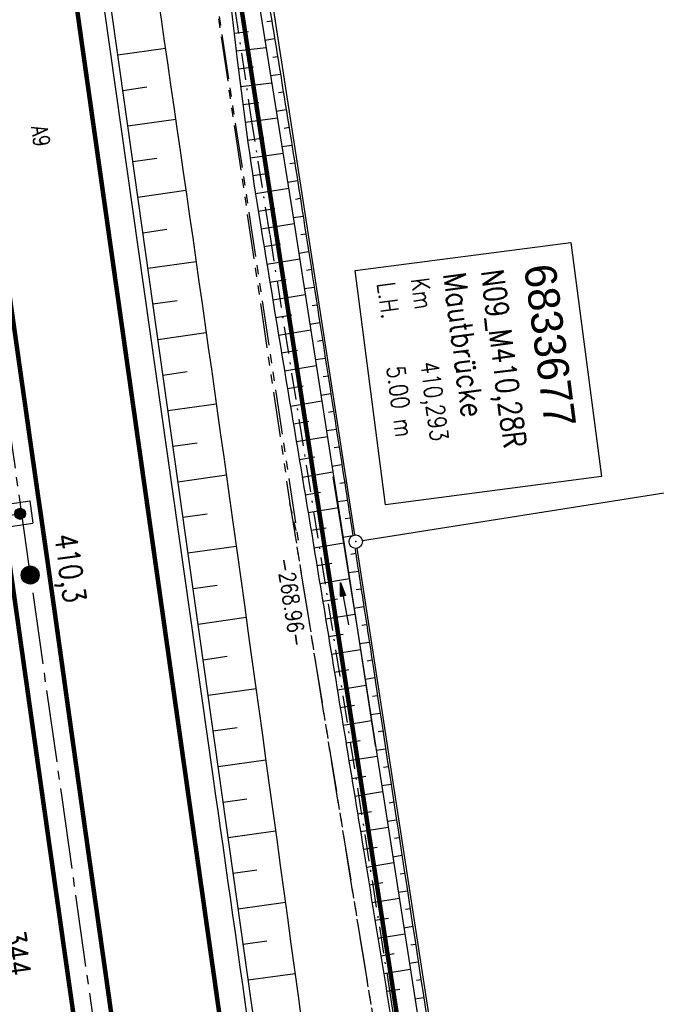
# Model space of a CAD drawing. Extents: x 446457 to 447032, y 444506 to 445688.
# Tile 35 of 83: x 446769 to 446840, y 444872 to 444982. Entities that reach past the tile are written whole.
import ezdxf

# ---------------------------------------------------------------- set-up
doc = ezdxf.new("R2010")
doc.units = 0
doc.header["$LTSCALE"] = 2
doc.header["$MEASUREMENT"] = 0
for name, pattern in [('ACHSE', [5.5, 4, -0.5, 0.5, -0.5]), ('AUSGEZOGEN', [0]), ('BAB-FM2', [2.6, 1.5, -0.5, 0.1, -0.5]), ('PHANTOMX2', [5, 2.5, -0.5, 0.5, -0.5, 0.5, -0.5])]:
    doc.linetypes.add(name, pattern=pattern)
doc.layers.get('0').update_dxf_attribs({"linetype": 'AUSGEZOGEN'})
for name, color, linetype in [('203-ABSTAND', 8, 'AUSGEZOGEN'), ('203-FLSTNR-BAB', 7, 'AUSGEZOGEN'), ('203-GRENZL', 8, 'AUSGEZOGEN'), ('203-GRENZL-BAB', 7, 'AUSGEZOGEN'), ('203-GRENZP', 8, 'AUSGEZOGEN'), ('ACHSETOP', 250, 'ACHSE'), ('BAB_FM', 5, 'BAB-FM2'), ('BOESCHG', 250, 'AUSGEZOGEN'), ('BW-SCHRIFT', 250, 'AUSGEZOGEN'), ('DB-Bestand', 8, 'CONTINUOUS'), ('FBRTOP', 250, 'AUSGEZOGEN'), ('GRABEN', 250, 'AUSGEZOGEN'), ('HEKT_B', 250, 'CONTINUOUS'), ('Lichtwellenleiter COLT', 46, 'PHANTOMX2'), ('Lichtwellenleiter GLH', 46, 'PHANTOMX2'), ('PFEILTOP', 200, 'AUSGEZOGEN'), ('SB', 1, 'CONTINUOUS'), ('SCHRIFT', 7, 'AUSGEZOGEN')]:
    doc.layers.add(name, color=color, linetype=linetype)
doc.styles.add('ROMANS', font='romans.shx', dxfattribs={"width": 0.8})
doc.styles.add('UNIR-O', font='unir_o.shx', dxfattribs={"height": 2.5})

# ---------------------------------------------------------------- blocks, each defined once
blk = doc.blocks.new('*X19')
at = {"color": 0}
for p, q in [((31.62, 172.34), (32.3, 173.02)), ((31.62, 172.4), (32.24, 173.02)), ((31.62, 172.48), (32.16, 173.02)), ((31.63, 172.56), (32.08, 173.01)), ((31.64, 172.28), (32.36, 173)), ((31.65, 172.22), (32.42, 172.99)), ((31.67, 172.17), (32.47, 172.97)), ((31.67, 172.67), (31.97, 172.97)), ((31.7, 172.13), (32.51, 172.94)), ((31.72, 172.08), (32.56, 172.92)), ((31.75, 172.04), (32.6, 172.89)), ((31.79, 172.01), (32.63, 172.85)), ((31.82, 171.97), (32.67, 172.82)), ((31.86, 171.94), (32.7, 172.78)), ((31.9, 171.91), (32.73, 172.74)), ((31.95, 171.89), (32.75, 172.69)), ((32, 171.86), (32.78, 172.64)), ((32.05, 171.85), (32.79, 172.59)), ((32.11, 171.83), (32.81, 172.53)), ((32.17, 171.82), (32.82, 172.47)), ((32.24, 171.82), (32.82, 172.4)), ((32.32, 171.83), (32.81, 172.32)), ((32.41, 171.86), (32.79, 172.23)), ((32.56, 171.93), (32.71, 172.09)), ((31.62, 153.45), (32.19, 154.02)), ((31.62, 153.38), (32.26, 154.02)), ((31.63, 153.53), (32.11, 154.01)), ((31.63, 153.32), (32.32, 154.01)), ((31.64, 153.26), (32.38, 154)), ((31.66, 153.63), (32.01, 153.98)), ((31.66, 153.21), (32.43, 153.98)), ((31.68, 153.16), (32.48, 153.96)), ((31.7, 153.11), (32.53, 153.94)), ((31.73, 153.07), (32.57, 153.91)), ((31.75, 153.79), (31.85, 153.89)), ((31.76, 153.03), (32.61, 153.88)), ((31.8, 153), (32.65, 153.84)), ((31.83, 152.96), (32.68, 153.81)), ((31.87, 152.93), (32.71, 153.77)), ((31.92, 152.9), (32.74, 153.72)), ((31.96, 152.88), (32.76, 153.68)), ((32.01, 152.86), (32.78, 153.63)), ((32.07, 152.84), (32.8, 153.57)), ((32.13, 152.83), (32.81, 153.51)), ((32.19, 152.82), (32.82, 153.45)), ((32.26, 152.82), (32.82, 153.38)), ((32.34, 152.84), (32.8, 153.3)), ((32.45, 152.87), (32.77, 153.19))]:
    blk.add_line(p, q, dxfattribs=at)
blk = doc.blocks.new('SCHILDBR')
for p, q in [((-1.25, 19), (-1.25, 21.5)), ((-1.25, 21.5), (1.25, 21.5)), ((1.25, 19), (1.25, 21.5)), ((-1.25, 19), (1.25, 19)), ((0, 17.5), (0, 19.65)), ((0, 15.25), (0, 17)), ((0, 13.25), (0, 14.75)), ((1.25, 13.25), (-1.25, 13.25)), ((-1.25, 13.25), (-1.25, 8.25)), ((1.25, 13.25), (1.25, 8.25)), ((1.25, 8.25), (-1.25, 8.25)), ((0, 6.75), (0, 8.25)), ((0, 4.5), (0, 6.25)), ((0, 1.85), (0, 4)), ((-1.25, 2.5), (1.25, 2.5)), ((-1.25, 0), (-1.25, 2.5)), ((1.25, 0), (1.25, 2.5)), ((-1.25, 0), (1.25, 0))]:
    blk.add_line(p, q)
for centre in [(0, 20.25), (0, 1.25)]:
    blk.add_circle(centre, 0.6)
blk.add_blockref('*X19', (-32.22, -152.17))
blk = doc.blocks.new('*X15')
at = {"color": 0}
for p, q in [((212.23, 257.39), (213.24, 258.4)), ((212.24, 257.33), (213.31, 258.4)), ((212.24, 257.47), (213.17, 258.4)), ((212.24, 257.26), (213.37, 258.39)), ((212.24, 257.55), (213.09, 258.39)), ((212.25, 257.2), (213.43, 258.38)), ((212.26, 257.63), (213, 258.37)), ((212.27, 257.14), (213.49, 258.37)), ((212.28, 257.09), (213.55, 258.35)), ((212.29, 257.73), (212.9, 258.35)), ((212.3, 257.04), (213.6, 258.33)), ((212.32, 256.99), (213.65, 258.31)), ((212.34, 257.86), (212.78, 258.29)), ((212.35, 256.94), (213.69, 258.29)), ((212.37, 256.9), (213.74, 258.26)), ((212.4, 256.85), (213.78, 258.24)), ((212.43, 256.81), (213.83, 258.21)), ((212.46, 256.77), (213.86, 258.18)), ((212.49, 256.73), (213.9, 258.14)), ((212.53, 256.7), (213.94, 258.11)), ((212.56, 256.66), (213.97, 258.07)), ((212.6, 256.63), (214.01, 258.03)), ((212.64, 256.6), (214.04, 257.99)), ((212.68, 256.57), (214.07, 257.95)), ((212.73, 256.54), (214.09, 257.91)), ((212.77, 256.52), (214.12, 257.86)), ((212.82, 256.49), (214.14, 257.82)), ((212.87, 256.47), (214.16, 257.77)), ((212.92, 256.45), (214.18, 257.72)), ((212.97, 256.44), (214.2, 257.66)), ((213.03, 256.42), (214.21, 257.6)), ((213.09, 256.41), (214.22, 257.54)), ((213.16, 256.41), (214.23, 257.48)), ((213.22, 256.4), (214.23, 257.41)), ((213.3, 256.41), (214.23, 257.34)), ((213.38, 256.41), (214.22, 257.26)), ((213.46, 256.43), (214.2, 257.17)), ((213.56, 256.46), (214.18, 257.07)), ((213.69, 256.51), (214.12, 256.95))]:
    blk.add_line(p, q, dxfattribs=at)
blk = doc.blocks.new('SRMAST2')
at = {"color": 0}
blk.add_circle((0, 0), 0.999, dxfattribs=at)
blk.add_point((0, 0), dxfattribs=at)
blk.add_blockref('*X15', (-213.23, -257.4))
blk = doc.blocks.new('PFEIL2')
at = {"color": 0}
for p, q in [((0.88, 0), (-2.4, -0.01)), ((0.88, -0.27), (0.88, 0.28)), ((0.88, 0.28), (2.43, 0.01)), ((0.91, 0.27), (0.88, 0.26)), ((0.97, 0.26), (0.88, 0.25)), ((1.02, 0.25), (0.88, 0.23)), ((1.07, 0.24), (0.88, 0.21)), ((1.13, 0.23), (0.88, 0.19)), ((1.18, 0.22), (0.88, 0.17)), ((1.24, 0.21), (0.88, 0.15)), ((1.29, 0.21), (0.88, 0.14)), ((1.34, 0.2), (0.88, 0.12)), ((1.4, 0.19), (0.88, 0.1)), ((1.45, 0.18), (0.88, 0.08)), ((1.51, 0.17), (0.88, 0.06)), ((1.56, 0.16), (0.88, 0.04)), ((1.61, 0.15), (0.88, 0.02)), ((1.67, 0.14), (0.88, 0.01)), ((1.72, 0.13), (0.88, -0.01)), ((1.78, 0.12), (0.88, -0.03)), ((1.83, 0.11), (0.88, -0.05)), ((1.88, 0.1), (0.88, -0.07)), ((1.94, 0.09), (0.88, -0.09)), ((2.05, 0.08), (0.88, -0.12)), ((1.99, 0.08), (0.88, -0.11)), ((2.1, 0.07), (0.88, -0.14)), ((2.15, 0.06), (0.88, -0.16)), ((2.21, 0.05), (0.88, -0.18)), ((2.26, 0.04), (0.88, -0.2)), ((2.32, 0.03), (0.88, -0.22)), ((2.37, 0.02), (0.88, -0.23)), ((2.42, 0.01), (0.88, -0.25)), ((2.43, 0.01), (0.88, -0.27))]:
    blk.add_line(p, q, dxfattribs=at)
blk = doc.blocks.new('GST')
at = {"color": 0}
blk.add_circle((0, 0), 0.75, dxfattribs=at)
blk.add_point((0, 0), dxfattribs=at)

msp = doc.modelspace()

# ---------------------------------------------------------------- linework, layer by layer
at = {"layer": '203-GRENZL'}
for p, q in [((446806.07, 444924.6), (446784.23, 445065.94)), ((446806.92, 444923.98), (446902.82, 444939.15)), ((446806.29, 444923.12), (446825.06, 444801.6))]:
    msp.add_line(p, q, dxfattribs=at)
at = {"layer": '203-GRENZL-BAB', "const_width": 0.5, "flags": 128}
msp.add_lwpolyline([(446780.77, 445065.27), (446821.62, 444800.95)], dxfattribs=at)
at = {"layer": 'ACHSETOP', "color": 0}
msp.add_lwpolyline([(446727.83, 445217.17), (446745.37, 445093.41), (446759.4, 444994.4), (446773.44, 444895.39), (446790.98, 444771.62), (446808.52, 444647.86), (446822.55, 444548.85), (446824.48, 444535.24)], dxfattribs=at)
at = {"layer": 'BAB_FM'}
msp.add_lwpolyline([(446862.62, 444540.65), (446859.27, 444575.35), (446851.6, 444624.75), (446843.34, 444674.07), (446841.63, 444688.48), (446841.23, 444691.45), (446837.45, 444723.75), (446830.25, 444764.13), (446827.21, 444772.77), (446827.21, 444772.77), (446817.95, 444821.93), (446816.5, 444832.07), (446814.41, 444844.56), (446813.44, 444850.64), (446810.13, 444872.9), (446796.62, 444958.13), (446794.7, 444970.14), (446787.28, 445019.58), (446781.51, 445054.49), (446775.97, 445090.7)], dxfattribs=at)
at = {"layer": 'BOESCHG'}
for p, q in [((446796.29, 444981.74), (446796.82, 444981.83)), ((446792.63, 444980.46), (446794.25, 444980.66)), ((446792.63, 444980.46), (446792.63, 444980.46)), ((446796.07, 444979.68), (446797.15, 444979.85)), ((446784.98, 444978.76), (446779.68, 444978.01)), ((446792.87, 444978.48), (446796.2, 444978.88)), ((446792.87, 444978.48), (446792.87, 444978.48)), ((446796.93, 444977.79), (446797.47, 444977.88)), ((446793.1, 444976.49), (446794.81, 444976.7)), ((446793.1, 444976.49), (446793.1, 444976.49)), ((446796.7, 444975.73), (446797.79, 444975.9)), ((446782.9, 444974.43), (446780.23, 444974.05)), ((446793.35, 444974.51), (446796.83, 444974.94)), ((446793.35, 444974.51), (446793.35, 444974.51)), ((446797.57, 444973.84), (446798.11, 444973.93)), ((446793.6, 444972.52), (446795.37, 444972.75)), ((446793.6, 444972.52), (446793.6, 444972.52)), ((446797.33, 444971.78), (446798.43, 444971.96)), ((446786.13, 444970.85), (446780.79, 444970.09)), ((446793.86, 444970.54), (446797.46, 444971.03)), ((446793.86, 444970.54), (446793.87, 444970.54)), ((446798.2, 444969.89), (446798.75, 444969.98)), ((446794.14, 444968.56), (446795.95, 444968.81)), ((446794.14, 444968.56), (446794.14, 444968.56)), ((446797.97, 444967.83), (446799.06, 444968.01)), ((446784.03, 444966.51), (446781.35, 444966.13)), ((446794.42, 444966.58), (446798.08, 444967.11)), ((446794.42, 444966.58), (446794.42, 444966.58)), ((446798.83, 444965.94), (446799.38, 444966.03)), ((446794.71, 444964.6), (446796.55, 444964.88)), ((446794.71, 444964.6), (446794.71, 444964.6)), ((446795.01, 444962.62), (446798.71, 444963.2)), ((446798.6, 444963.88), (446799.69, 444964.06)), ((446787.27, 444962.93), (446781.91, 444962.17)), ((446795.01, 444962.62), (446795.02, 444962.62)), ((446799.46, 444961.99), (446800, 444962.08)), ((446795.32, 444960.65), (446797.17, 444960.94)), ((446795.32, 444960.65), (446795.33, 444960.65)), ((446799.23, 444959.94), (446800.31, 444960.1)), ((446795.64, 444958.67), (446799.34, 444959.28)), ((446795.64, 444958.67), (446795.65, 444958.67)), ((446785.15, 444958.59), (446782.47, 444958.21)), ((446800.08, 444958.04), (446800.62, 444958.13)), ((446795.97, 444956.7), (446797.8, 444957)), ((446795.97, 444956.7), (446795.97, 444956.7)), ((446799.85, 444955.98), (446800.93, 444956.15)), ((446788.4, 444955.01), (446783.03, 444954.25)), ((446796.29, 444954.73), (446799.95, 444955.33)), ((446796.29, 444954.73), (446796.29, 444954.73)), ((446800.7, 444954.09), (446801.24, 444954.18)), ((446796.62, 444952.75), (446798.44, 444953.05)), ((446796.62, 444952.75), (446796.62, 444952.75)), ((446800.46, 444952.03), (446801.55, 444952.2)), ((446796.94, 444950.78), (446800.56, 444951.38)), ((446786.28, 444950.67), (446783.59, 444950.29)), ((446796.94, 444950.78), (446796.94, 444950.78)), ((446801.31, 444950.14), (446801.86, 444950.22)), ((446797.27, 444948.81), (446799.07, 444949.1)), ((446797.27, 444948.81), (446797.27, 444948.81)), ((446801.07, 444948.08), (446802.17, 444948.25)), ((446789.53, 444947.09), (446784.15, 444946.33)), ((446797.59, 444946.83), (446801.18, 444947.43)), ((446797.59, 444946.83), (446797.6, 444946.83)), ((446801.93, 444946.19), (446802.48, 444946.27)), ((446797.92, 444944.86), (446799.7, 444945.16)), ((446797.92, 444944.86), (446797.92, 444944.86)), ((446798.25, 444942.89), (446801.79, 444943.48)), ((446801.69, 444944.13), (446802.79, 444944.3)), ((446787.4, 444942.75), (446784.71, 444942.37)), ((446798.25, 444942.89), (446798.25, 444942.89)), ((446802.55, 444942.23), (446803.1, 444942.32)), ((446798.58, 444940.92), (446800.34, 444941.21)), ((446798.58, 444940.92), (446798.58, 444940.92)), ((446802.3, 444940.17), (446803.4, 444940.34)), ((446790.65, 444939.17), (446785.27, 444938.41)), ((446798.91, 444938.94), (446802.4, 444939.53)), ((446798.91, 444938.94), (446798.91, 444938.94)), ((446803.16, 444938.28), (446803.71, 444938.37)), ((446799.24, 444936.97), (446800.97, 444937.26)), ((446799.24, 444936.97), (446799.24, 444936.97)), ((446802.91, 444936.22), (446804.02, 444936.39)), ((446788.52, 444934.83), (446785.82, 444934.45)), ((446799.57, 444935), (446803.02, 444935.57)), ((446799.57, 444935), (446799.57, 444935)), ((446803.78, 444934.33), (446804.33, 444934.42)), ((446799.9, 444933.02), (446801.61, 444933.31)), ((446799.9, 444933.02), (446799.9, 444933.02)), ((446803.53, 444932.27), (446804.64, 444932.44)), ((446791.77, 444931.25), (446786.38, 444930.49)), ((446800.22, 444931.05), (446803.63, 444931.62)), ((446800.22, 444931.05), (446800.23, 444931.05)), ((446804.39, 444930.38), (446804.94, 444930.46)), ((446800.55, 444929.08), (446802.24, 444929.36)), ((446800.55, 444929.08), (446800.55, 444929.08)), ((446804.14, 444928.32), (446805.25, 444928.49)), ((446789.63, 444926.9), (446786.94, 444926.53)), ((446800.88, 444927.11), (446804.24, 444927.66)), ((446800.88, 444927.11), (446800.88, 444927.11)), ((446805, 444926.43), (446805.56, 444926.51)), ((446801.21, 444925.13), (446802.88, 444925.41)), ((446801.21, 444925.13), (446801.21, 444925.13)), ((446801.53, 444923.16), (446804.86, 444923.71)), ((446804.76, 444924.36), (446805.87, 444924.54)), ((446792.87, 444923.32), (446787.5, 444922.56)), ((446801.53, 444923.16), (446801.53, 444923.16)), ((446805.62, 444922.47), (446806.17, 444922.56)), ((446801.86, 444921.19), (446803.51, 444921.46)), ((446801.86, 444921.19), (446801.86, 444921.19)), ((446805.37, 444920.41), (446806.48, 444920.58)), ((446802.18, 444919.21), (446805.47, 444919.75)), ((446802.18, 444919.21), (446802.18, 444919.21)), ((446790.74, 444918.98), (446788.06, 444918.6)), ((446806.23, 444918.52), (446806.78, 444918.61)), ((446802.51, 444917.24), (446804.14, 444917.51)), ((446802.51, 444917.24), (446802.51, 444917.24)), ((446805.98, 444916.46), (446807.09, 444916.63)), ((446793.98, 444915.4), (446788.62, 444914.64)), ((446802.83, 444915.27), (446806.09, 444915.8)), ((446802.83, 444915.27), (446802.83, 444915.27)), ((446806.84, 444914.57), (446807.39, 444914.65)), ((446803.15, 444913.29), (446804.77, 444913.56)), ((446803.15, 444913.29), (446803.16, 444913.29)), ((446806.6, 444912.51), (446807.69, 444912.68)), ((446803.48, 444911.32), (446806.7, 444911.85)), ((446791.85, 444911.06), (446789.18, 444910.68)), ((446803.48, 444911.32), (446803.48, 444911.32)), ((446807.45, 444910.61), (446808, 444910.7)), ((446803.8, 444909.34), (446805.41, 444909.61)), ((446803.8, 444909.34), (446803.8, 444909.34)), ((446807.21, 444908.56), (446808.3, 444908.72)), ((446795.08, 444907.47), (446789.74, 444906.72)), ((446804.13, 444907.37), (446807.32, 444907.89)), ((446804.13, 444907.37), (446804.13, 444907.37)), ((446808.06, 444906.66), (446808.6, 444906.74)), ((446804.45, 444905.4), (446806.04, 444905.66)), ((446804.45, 444905.4), (446804.45, 444905.4)), ((446804.77, 444903.42), (446807.93, 444903.94)), ((446807.83, 444904.6), (446808.9, 444904.77)), ((446792.96, 444903.14), (446790.3, 444902.76)), ((446804.77, 444903.42), (446804.78, 444903.42)), ((446808.67, 444902.71), (446809.21, 444902.79)), ((446805.1, 444901.45), (446806.67, 444901.71)), ((446805.1, 444901.45), (446805.1, 444901.45)), ((446808.45, 444900.65), (446809.51, 444900.81)), ((446796.17, 444899.55), (446790.85, 444898.8)), ((446805.42, 444899.48), (446808.55, 444899.99)), ((446805.42, 444899.48), (446805.42, 444899.48)), ((446809.28, 444898.76), (446809.81, 444898.84)), ((446805.74, 444897.5), (446807.3, 444897.76)), ((446805.74, 444897.5), (446805.74, 444897.5)), ((446809.06, 444896.7), (446810.11, 444896.86)), ((446794.06, 444895.21), (446791.41, 444894.84)), ((446806.07, 444895.53), (446809.17, 444896.04)), ((446806.07, 444895.53), (446806.07, 444895.53)), ((446809.89, 444894.8), (446810.42, 444894.88)), ((446806.39, 444893.55), (446807.93, 444893.81)), ((446806.39, 444893.55), (446806.39, 444893.55)), ((446809.68, 444892.75), (446810.72, 444892.91)), ((446806.71, 444891.58), (446809.78, 444892.08)), ((446797.26, 444891.62), (446791.97, 444890.88)), ((446806.71, 444891.58), (446806.71, 444891.58)), ((446810.5, 444890.85), (446811.02, 444890.93)), ((446807.03, 444889.61), (446808.56, 444889.86)), ((446807.03, 444889.61), (446807.03, 444889.61)), ((446810.29, 444888.79), (446811.32, 444888.95)), ((446807.36, 444887.63), (446810.4, 444888.13)), ((446807.36, 444887.63), (446807.36, 444887.63)), ((446795.17, 444887.29), (446792.53, 444886.92)), ((446811.11, 444886.9), (446811.62, 444886.97)), ((446807.68, 444885.66), (446809.19, 444885.91)), ((446807.68, 444885.66), (446807.68, 444885.66)), ((446808, 444883.69), (446811.01, 444884.18)), ((446810.91, 444884.84), (446811.93, 444885)), ((446798.34, 444883.7), (446793.09, 444882.96)), ((446808, 444883.69), (446808, 444883.69)), ((446811.72, 444882.94), (446812.23, 444883.02)), ((446808.32, 444881.71), (446809.82, 444881.96)), ((446808.32, 444881.71), (446808.32, 444881.71)), ((446811.53, 444880.89), (446812.53, 444881.04)), ((446808.65, 444879.74), (446811.63, 444880.22)), ((446808.65, 444879.74), (446808.65, 444879.74)), ((446796.27, 444879.37), (446793.65, 444879)), ((446812.33, 444878.99), (446812.83, 444879.07)), ((446808.97, 444877.76), (446810.45, 444878.01)), ((446808.97, 444877.76), (446808.97, 444877.76)), ((446812.14, 444876.94), (446813.14, 444877.09)), ((446799.42, 444875.77), (446794.21, 444875.04)), ((446809.29, 444875.79), (446812.25, 444876.27)), ((446809.29, 444875.79), (446809.29, 444875.79)), ((446812.94, 444875.04), (446813.44, 444875.11)), ((446809.61, 444873.82), (446811.08, 444874.06)), ((446809.61, 444873.82), (446809.61, 444873.82)), ((446812.76, 444872.98), (446813.74, 444873.13))]:
    msp.add_line(p, q, dxfattribs=at)
at = {"layer": 'BOESCHG', "flags": 128}
msp.add_lwpolyline([(446812.87, 444742.8), (446764.85, 445083.06), (446755.22, 445150.22), (446744.69, 445225.24), (446736.6, 445281.21), (446730.54, 445323.47), (446727.88, 445342.35)], dxfattribs=at)
msp.add_lwpolyline([(446735.72, 445326.63, 0.001988), (446736.2, 445319.62, 0.009459), (446736.33, 445318.15, 0.001002), (446739.77, 445287.42, 0.005836), (446740.44, 445282.15, 0.000666), (446743.82, 445257.86, -0.000502), (446748.32, 445225.6, -0.000545), (446754.54, 445180.36, 0.000824), (446758.66, 445150.44, 0.004465), (446759.22, 445146.68, -0.000268), (446769.05, 445084.22, -0.004141), (446792.16, 444928.42, -0.00348), (446816.83, 444742.62)], format="xyb", dxfattribs=at)
at = {"layer": 'BOESCHG'}
for points in [[(446748.27, 445283.21, 0.000643), (446754.97, 445239.46, -0.002222), (446756.86, 445226.8, -0.000618), (446762.55, 445187.37, -0.000719), (446767.34, 445153.47, -0.003844), (446771.47, 445122.21, 0.003665), (446775.79, 445089.42, 0.010315), (446781.79, 445051.97, -0.008829), (446788.94, 445008.23, -0.006644), (446792.99, 444977.48, 0.011117), (446795.57, 444959.12, 0.000886), (446798.82, 444939.47, -0.000737), (446802.73, 444915.86, -0.00018), (446807.04, 444889.57, -0.000166), (446811.69, 444861.04, -0.003767), (446813.53, 444849.23, 0.000983), (446820.29, 444803.94, 0.008725), (446821.66, 444795.82, 0.003132), (446826.03, 444773.28)], [(446783.88, 445065.88, 0.000607), (446787.66, 445040.18, 0.001976), (446792.28, 445009.87, 0.002394), (446796.26, 444985.22, -0.00233), (446800.35, 444959.9, -0.000215), (446804.86, 444930.98, -0.000204), (446805.86, 444924.55, -0.000251)], [(446806.1, 444923.02, -0.000191), (446807.03, 444916.98, -0.000251), (446808.11, 444909.96, -0.000036), (446815.52, 444861.49, -0.000848), (446818.42, 444842.31, 0.000435), (446824.03, 444804.9, 0.004309), (446824.57, 444801.53, -0.021752)]]:
    msp.add_lwpolyline(points, format="xyb", dxfattribs=at)
at = {"layer": 'BW-SCHRIFT'}
msp.add_lwpolyline([(446830.14, 444957.17), (446833.54, 444931.1), (446809.51, 444927.96), (446806.1, 444954.03)], close=True, dxfattribs=at)
at = {"layer": 'DB-Bestand', "linetype": 'Continuous'}
for p, q in [((446803.64, 444931.08), (446806.35, 444914.24)), ((446806.35, 444914.24), (446808.35, 444901.16))]:
    msp.add_line(p, q, dxfattribs=at)
at = {"layer": 'FBRTOP', "const_width": 0.5}
for points in [[(446727.61, 445203.66, 0.000005), (446731.55, 445175.83, 0.000006), (446734.44, 445155.44, 0.000005), (446738.34, 445127.87, 0.000006), (446741.35, 445106.67, 0.000262), (446744.9, 445081.67, -0.000165), (446748.46, 445056.66, -0.000317), (446752.37, 445028.97, 0.000384), (446755.61, 445006.07, 0.000054), (446757.26, 444994.45, -0.000066), (446758.92, 444982.82, -0.00003), (446762.61, 444956.82, -0.000033), (446765.93, 444933.46, -0.000136), (446769.38, 444909.08, 0.000143), (446772.83, 444884.71, 0.000117), (446776.4, 444859.65, -0.00009), (446779.96, 444834.59, -0.000035)], [(446741.69, 445219.14, -0.000001), (446752.97, 445139.57, -0.000002), (446759.23, 445095.37), (446773.27, 444996.36), (446787.3, 444897.35, -0.000001), (446796.07, 444835.47, 0.000001), (446804.84, 444773.59, 0.000003), (446813.61, 444711.71, -0.000002), (446822.38, 444649.83, -0.000001), (446829.4, 444600.32, 0.000001), (446836.41, 444550.82, 0.000001), (446838.34, 444537.21, -0.000003)], [(446713.97, 445215.21, -0.000001), (446725.24, 445135.65, -0.000002), (446731.51, 445091.44), (446745.54, 444992.43), (446759.58, 444893.42, -0.000001), (446768.35, 444831.54, 0.000001), (446777.12, 444769.66, 0.000003), (446785.89, 444707.78, -0.000002), (446794.66, 444645.9, -0.000001), (446801.68, 444596.39, 0.000001), (446808.69, 444546.89, 0.000001), (446810.62, 444533.28, -0.000003)], [(446807.84, 444637.9, 0.000003), (446809.64, 444625.26, 0.000005)]]:
    msp.add_lwpolyline(points, format="xyb", dxfattribs=at)
at = {"layer": 'FBRTOP', "const_width": 0.5, "flags": 128}
msp.add_lwpolyline([(446675.46, 445601.14, -0.000029), (446678.25, 445581.62, -0.000083), (446679.22, 445574.8), (446686.23, 445525.58, -0.000461), (446689.72, 445500.85, 0.000412), (446693.21, 445476.12, 0.000274), (446696.65, 445451.98, -0.000308), (446700.09, 445427.84, -0.000041), (446704.16, 445399.13, -0.000053), (446707.34, 445376.68, -0.000068), (446710.75, 445352.56, 0.000201), (446714.16, 445328.44, 0.000066), (446717.77, 445303.04, -0.000029), (446721.37, 445277.64, -0.000013), (446726.04, 445244.73, -0.000025), (446728.41, 445227.99, -0.000188), (446731.78, 445204.22, 0.000116), (446735.14, 445180.44, 0.000098), (446738.6, 445156.01, -0.000125), (446742.07, 445131.57, -0.00007), (446745.54, 445107, 0.000053), (446749.01, 445082.43, 0.000033), (446753.82, 445048.45, 0.00007), (446756.1, 445032.39, 0.000049), (446757.1, 445025.34, 0.000008), (446763.02, 444983.7, 0.000035), (446769.86, 444935.6, 0.000241), (446770.85, 444928.66, 0.000398), (446771.04, 444927.39, -0.000146), (446771.22, 444926.12, -0.001113), (446773.4, 444910.74, 0.00067), (446776.99, 444885.18), (446784.08, 444835.29, -0.000024), (446786.4, 444818.9, -0.000012), (446791.08, 444785.97)], format="xyb", dxfattribs=at)
at = {"layer": 'FBRTOP'}
msp.add_lwpolyline([(446744.66, 445219.56, -0.000001), (446755.94, 445140, -0.000002), (446762.2, 445095.79), (446776.24, 444996.78), (446790.27, 444897.77, -0.000001), (446799.04, 444835.89, 0.000001), (446807.81, 444774.01, 0.000003), (446816.58, 444712.13, -0.000002), (446825.35, 444650.25, -0.000001), (446832.37, 444600.74, 0.000001), (446839.38, 444551.24, 0.000001), (446841.31, 444537.63, -0.000003)], format="xyb", dxfattribs=at)
at = {"layer": 'GRABEN', "flags": 128}
msp.add_lwpolyline([(446778.56, 445090.02), (446791.34, 445009.22), (446799.26, 444959.75), (446805.92, 444916.86), (446814.56, 444861.44), (446822.88, 444804.62), (446829.01, 444772.98)], dxfattribs=at)
at = {"layer": 'Lichtwellenleiter COLT', "flags": 128}
msp.add_lwpolyline([(446692.79, 445662.92), (446697.62, 445626.43), (446699.51, 445610.08), (446701.12, 445599.89), (446704.49, 445583.96), (446719.08, 445473.01), (446719.08, 445473.01), (446725.29, 445429.53), (446728.5, 445410.35), (446733.92, 445373.24), (446741.48, 445318.19), (446755.13, 445225.19), (446765.26, 445151.35), (446774.25, 445084.41), (446787.82, 445002.89), (446798.85, 444928.12), (446811.77, 444848.06), (446819.62, 444799.09), (446824.24, 444774.74), (446831.69, 444743.96), (446835.9, 444698.3), (446836.65, 444687.9), (446840.11, 444664.74), (446852.61, 444581.42), (446856, 444543), (446856.31, 444539.75)], dxfattribs=at)
at = {"layer": 'Lichtwellenleiter GLH', "flags": 128}
msp.add_lwpolyline([(446692.94, 445662.94), (446694.76, 445648.46), (446697.71, 445624.4), (446702.7, 445593.48), (446704.09, 445590.87), (446705.66, 445578.53), (446706.26, 445574.61), (446706.21, 445571.31), (446708.38, 445551.21), (446713.04, 445519.31), (446713.04, 445519.31), (446719.28, 445473.79), (446728.19, 445417.62), (446732.74, 445387.49), (446735.53, 445360.55), (446742.41, 445313.69), (446743.03, 445308.81), (446745.08, 445297.27), (446749.13, 445269.89), (446754.57, 445230.23), (446757.91, 445205.3), (446757.91, 445205.3), (446757.91, 445205.3), (446766.68, 445145.04), (446770.44, 445116.72), (446772.74, 445096.87), (446773.12, 445091.67), (446774.79, 445079.57), (446778.01, 445063.4), (446784.57, 445023.53), (446787.82, 445002.89), (446794.7, 444957.79), (446799.77, 444924.04), (446798.85, 444928.12), (446803.48, 444899.29), (446808.63, 444867.55), (446815.33, 444831.65), (446823.36, 444777.47), (446830.86, 444742.9), (446833.85, 444709.52), (446836.82, 444691.23), (446838.95, 444675.64), (446841.52, 444660), (446846.05, 444625.75), (446849.99, 444600.7), (446854.15, 444573.8), (446856, 444550.23), (446856.77, 444539.82)], dxfattribs=at)

# ---------------------------------------------------------------- block references
at = {"layer": '203-GRENZP', "rotation": 278.0670990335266}
msp.add_blockref('GST', (446806.18, 444923.86), dxfattribs=at)
at = {"layer": 'HEKT_B'}
msp.add_blockref('SRMAST2', (446769.93, 444920.14), dxfattribs=at)
at = {"layer": 'PFEILTOP', "rotation": 100.4093426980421}
msp.add_blockref('PFEIL2', (446804.93, 444916.94), dxfattribs=at)
at = {"layer": 'SB', "rotation": 278.066980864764}
msp.add_blockref('SCHILDBR', (446748.76, 444924.13), dxfattribs=at)

# ---------------------------------------------------------------- texts
at = {"layer": '203-ABSTAND', "insert": (446799.03, 444917.12), "char_height": 1.8, "attachment_point": 5, "rotation": 278.7857, "style": 'ROMANS'}
msp.add_mtext('-268.96-', dxfattribs=at)
at = {"layer": '203-FLSTNR-BAB', "style": 'ROMANS', "width": 0.8}
msp.add_text('344', height=2.5, rotation=278.0445, dxfattribs=at).set_placement((446766.85, 444880.47))
at = {"layer": 'BW-SCHRIFT', "style": 'UNIR-O'}
msp.add_text('6833677', height=3.5, rotation=277.4331, dxfattribs=at).set_placement((446824.91, 444954.51))
at = {"layer": 'BW-SCHRIFT', "style": 'ROMANS'}
for s, height, width, p in [('Mautbrücke', 2.5, 0.85, (446815.92, 444953.67)), ('N09_M410,28R', 2.5, 0.8, (446820.12, 444953.98)), ('L.H.', 2, 0.8, (446808.56, 444952.59)), ('Km', 2, 0.8, (446812.33, 444953.09)), ('5.00 m', 2, 0.8, (446809.61, 444943.29)), ('410,293', 2, 0.8, (446813.38, 444943.78))]:
    msp.add_text(s, height=height, rotation=277.4331, dxfattribs=dict(at, width=width)).set_placement(p)
at = {"layer": 'HEKT_B', "style": 'ROMANS', "width": 0.8}
msp.add_text('410,3', height=2.5, rotation=278.0671, dxfattribs=at).set_placement((446772.62, 444924.56))
at = {"layer": 'SCHRIFT', "style": 'ROMANS', "width": 0.8}
msp.add_text('A9', height=1.8, rotation=278.9917, dxfattribs=at).set_placement((446770.04, 444970.03))

doc.saveas('drawing.dxf')
